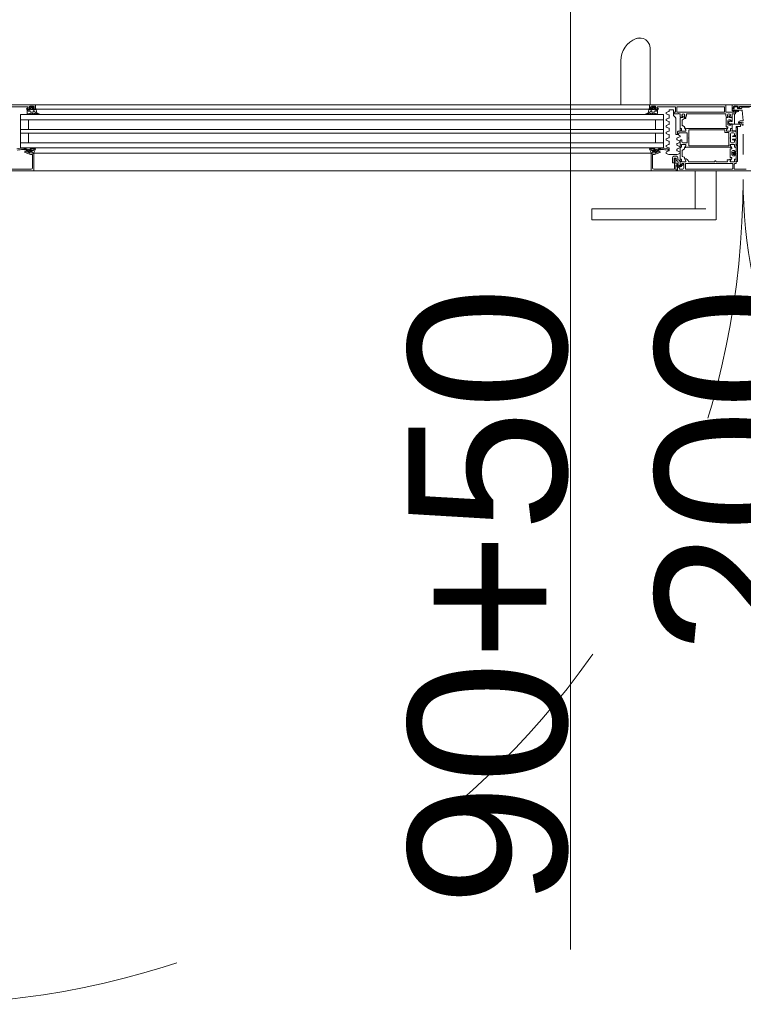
# Model space of a CAD drawing. Header units: centimetres. Extents: x -1737 to 22393, y -8842 to 3838.
# Tile 61 of 174: x 351 to 434, y 1019 to 1131. Entities that reach past the tile are written whole.
import ezdxf

# ---------------------------------------------------------------- set-up
doc = ezdxf.new("R2010")
doc.units = ezdxf.units.CM
doc.linetypes.add('Dash', pattern=[60, 30, -30])
for name, color, linetype, lineweight in [('A-DETL-GENF', 92, 'Continuous', 9), ('A-DOOR', 31, 'Continuous', 13), ('A-DOOR-HDLN', 31, 'Continuous', 13), ('A-DOOR-IDEN', 31, 'Continuous', 13)]:
    doc.layers.add(name, color=color, linetype=linetype, lineweight=lineweight)
doc.styles.add('Arial_9', font='arial.ttf', dxfattribs={"height": 18})

# ---------------------------------------------------------------- blocks, each defined once
blk = doc.blocks.new('Schueco_FWS_ADS-75-SimplySmart_inw_Family-02 - FWS SI insert unit 90-2429721-3_piętro I __3_90 m_ - stan projektowany')
at = {"layer": 'A-DETL-GENF'}
for p, q in [((76.6, 0.9), (-76.6, 0.9)), ((-56.5, 0.4), (5.65, 0.4)), ((-56.5, -0.2), (5.65, -0.2)), ((-56.5, -0.8), (5.65, -0.8)), ((-56.5, -1.9), (5.65, -1.9)), ((-56.5, -2.3), (5.65, -2.3)), ((-56.5, -3.4), (5.65, -3.4)), ((-56.5, -4), (5.65, -4)), ((5.65, -4.6), (-61.08, -4.6)), ((-77.5, -6.6), (77.5, -6.6))]:
    blk.add_line(p, q, dxfattribs=at)
at = {"layer": 'A-DOOR'}
for p, q in [((9.07, 0.9), (9.07, 7.37)), ((5.73, 5.92), (5.73, 0.9)), ((-60.95, 0.9), (-69.55, 0.9)), ((-63.81, 0.7), (-61.81, 0.7)), ((-61.91, 0.47), (-61.91, 0.45)), ((-61.81, 0.52), (-61.86, 0.52)), ((-61.86, 0.4), (-61.58, 0.4)), ((-61.59, 0.37), (-61.8, 0.37)), ((-61.76, 0.65), (-61.76, 0.57)), ((-61.73, 0.37), (-61.73, 0.25)), ((-61.68, 0.2), (-61.57, 0.2)), ((-61.45, 0.69), (-61.55, 0.58)), ((-61.53, 0.75), (-61.13, 0.75)), ((-61.53, 0.53), (-61.52, 0.53)), ((-61.52, 0.18), (-61.48, 0.11)), ((-61.49, 0.5), (-61.49, 0.37)), ((-61.44, 0.08), (-61.22, 0.08)), ((-61.25, 0.7), (-61.41, 0.7)), ((-61.41, 0.42), (-61.41, 0.53)), ((-61.36, 0.58), (-61.3, 0.58)), ((-61.3, 0.37), (-61.36, 0.37)), ((-61.25, 0.53), (-61.25, 0.42)), ((-61.11, 0.58), (-61.21, 0.69)), ((-61.17, 0.37), (-61.17, 0.5)), ((-61.17, 0.11), (-61.13, 0.18)), ((-61.14, 0.53), (-61.13, 0.53)), ((-61.09, 0.2), (-61.02, 0.2)), ((-61.08, 0.4), (-60.95, 0.4)), ((-60.95, 0.9), (-55.75, 0.9)), ((-60.9, 0.45), (-60.9, 0.85)), ((-60.8, 0.1), (-60.83, 0.41)), ((-60.83, 0.4), (-55.75, 0.4)), ((9.05, 0.9), (3.85, 0.9)), ((8.93, 0.4), (3.85, 0.4)), ((8.9, 0.1), (8.93, 0.41)), ((9, 0.45), (9, 0.85)), ((9.05, 0.9), (17.65, 0.9)), ((9.18, 0.4), (9.05, 0.4)), ((9.19, 0.2), (9.12, 0.2)), ((9.21, 0.58), (9.31, 0.69)), ((9.63, 0.75), (9.23, 0.75)), ((9.24, 0.53), (9.23, 0.53)), ((9.27, 0.11), (9.23, 0.18)), ((9.27, 0.37), (9.27, 0.5)), ((9.54, 0.08), (9.32, 0.08)), ((9.35, 0.7), (9.51, 0.7)), ((9.35, 0.53), (9.35, 0.42)), ((9.46, 0.58), (9.4, 0.58)), ((9.4, 0.37), (9.46, 0.37)), ((9.51, 0.42), (9.51, 0.53)), ((9.55, 0.69), (9.65, 0.58)), ((9.62, 0.18), (9.58, 0.11)), ((9.59, 0.5), (9.59, 0.37)), ((9.63, 0.53), (9.62, 0.53)), ((9.78, 0.2), (9.67, 0.2)), ((9.96, 0.4), (9.68, 0.4)), ((9.69, 0.37), (9.9, 0.37)), ((9.83, 0.37), (9.83, 0.25)), ((9.86, 0.65), (9.86, 0.57)), ((11.91, 0.7), (9.91, 0.7)), ((9.91, 0.52), (9.96, 0.52)), ((10.01, 0.47), (10.01, 0.45)), ((10.91, 0.04), (11.2, 0.16)), ((11.23, 0.2), (11.23, 0.3)), ((11.28, 0.35), (11.68, 0.35)), ((11.73, 0.3), (11.73, -0.26)), ((11.81, -0.05), (11.81, 0.02)), ((11.86, 0.07), (11.91, 0.07)), ((11.96, 0.12), (11.96, 0.65)), ((12.13, 0.65), (12.13, 0.12)), ((17.48, 0.7), (12.18, 0.7)), ((12.18, 0.07), (17.48, 0.07)), ((17.53, 0.12), (17.53, 0.65)), ((17.7, 0.85), (17.7, 0.12)), ((17.75, 0.07), (18.75, 0.07)), ((18.4, 0.85), (18.4, 0.55)), ((18.4, 0.27), (18.4, 0.45)), ((30.25, 0.9), (18.45, 0.9)), ((18.45, 0.5), (18.58, 0.5)), ((18.63, 0.62), (18.58, 0.62)), ((18.63, 0.75), (19.03, 0.75)), ((19.5, 0.32), (18.66, 0.32)), ((18.8, 0.02), (18.8, -0.05)), ((19.08, 0.62), (19.03, 0.62)), ((19.08, 0.5), (19.29, 0.5)), ((19.31, 0.73), (20.6, 0.73)), ((19.5, 0.55), (19.5, 0.59)), ((19.55, 0.64), (20.4, 0.64)), ((19.67, -0.87), (19.55, 0.28)), ((-55.75, -0.8), (-62.6, -0.8)), ((-61.69, -0.15), (-61.67, -0.09)), ((-61.59, -0.09), (-61.57, -0.15)), ((-61.49, -0.15), (-61.47, -0.09)), ((-61.39, -0.09), (-61.37, -0.15)), ((-61.29, -0.15), (-61.27, -0.09)), ((-61.19, -0.09), (-61.17, -0.15)), ((-61.09, -0.14), (-61.09, -0.1)), ((-60.79, -0.18), (-60.52, -0.18)), ((-60.52, -0.1), (-60.64, -0.08)), ((-60.53, -0.16), (-60.5, -0.17)), ((3.85, -0.8), (10.6, -0.8)), ((8.63, -0.16), (8.6, -0.17)), ((8.62, -0.1), (8.74, -0.08)), ((8.89, -0.18), (8.62, -0.18)), ((9.19, -0.14), (9.19, -0.1)), ((9.29, -0.09), (9.27, -0.15)), ((9.39, -0.15), (9.37, -0.09)), ((9.49, -0.09), (9.47, -0.15)), ((9.59, -0.15), (9.57, -0.09)), ((9.69, -0.09), (9.67, -0.15)), ((9.79, -0.15), (9.77, -0.09)), ((10.88, 0), (10.88, -0.08)), ((10.88, -0.75), (10.88, -0.83)), ((11.2, -0.24), (10.91, -0.12)), ((10.91, -0.71), (11.2, -0.59)), ((11.2, -0.99), (10.91, -0.87)), ((11.23, -0.55), (11.23, -0.28)), ((11.23, -1.3), (11.23, -1.03)), ((11.76, -0.33), (11.95, -0.52)), ((12.26, -0.1), (11.86, -0.1)), ((11.98, -0.59), (11.98, -2.4)), ((12.45, -0.1), (12.36, -0.1)), ((12.5, -0.45), (12.5, -0.15)), ((12.5, -1.73), (12.5, -0.61)), ((12.74, -0.5), (12.55, -0.5)), ((12.55, -0.56), (12.76, -0.54)), ((12.7, -0.37), (12.74, -0.37)), ((12.76, -0.36), (12.72, -0.36)), ((12.72, -0.87), (12.72, -1.38)), ((12.77, -0.4), (12.76, -0.48)), ((12.78, -0.52), (12.78, -0.38)), ((12.94, -0.38), (12.94, -0.51)), ((12.96, -0.48), (12.95, -0.4)), ((13, -0.36), (12.96, -0.36)), ((12.96, -0.53), (13.11, -0.53)), ((12.98, -0.37), (13.02, -0.37)), ((13.02, -0.5), (12.98, -0.5)), ((13.13, -0.55), (13.13, -0.64)), ((13.22, -0.15), (13.22, -0.3)), ((17.63, -0.1), (13.27, -0.1)), ((17.68, -0.3), (17.68, -0.15)), ((17.72, -0.55), (17.72, -1.59)), ((17.94, -0.53), (17.74, -0.53)), ((17.88, -0.37), (17.92, -0.37)), ((17.92, -0.5), (17.88, -0.5)), ((17.9, -0.36), (17.94, -0.36)), ((17.92, -1.31), (17.92, -0.91)), ((17.95, -0.4), (17.94, -0.48)), ((17.96, -0.38), (17.96, -0.51)), ((18.02, -0.81), (18.2, -0.81)), ((18.12, -0.52), (18.12, -0.38)), ((18.14, -0.48), (18.13, -0.4)), ((18.14, -0.36), (18.18, -0.36)), ((18.38, -0.56), (18.14, -0.54)), ((18.16, -0.37), (18.2, -0.37)), ((18.35, -0.5), (18.16, -0.5)), ((18.25, -0.86), (18.25, -0.93)), ((18.28, -0.95), (18.33, -0.94)), ((18.4, -0.15), (18.4, -0.45)), ((18.4, -0.85), (18.4, -0.58)), ((18.75, -0.1), (18.45, -0.1)), ((19.32, -0.92), (19.62, -0.92)), ((10.88, -1.5), (10.88, -1.58)), ((10.91, -1.46), (11.2, -1.34)), ((11.2, -1.74), (10.91, -1.62)), ((10.91, -2.21), (11.2, -2.09)), ((11.23, -2.05), (11.23, -1.78)), ((12.2, -2.37), (12.2, -2.15)), ((12.25, -2.1), (12.5, -2.1)), ((12.5, -2), (12.5, -1.81)), ((12.52, -2.07), (12.52, -2.03)), ((12.53, -1.78), (12.63, -1.78)), ((12.63, -1.78), (12.55, -1.78)), ((12.66, -2.05), (12.66, -1.81)), ((12.66, -1.81), (12.66, -2.08)), ((12.68, -2.1), (13.1, -2.1)), ((13.04, -2.1), (12.71, -2.1)), ((12.77, -1.46), (12.94, -1.56)), ((12.99, -1.65), (12.99, -1.69)), ((13, -1.72), (13.13, -1.95)), ((13.22, -1.78), (17.68, -1.78)), ((13.47, -2), (13.47, -2.8)), ((17.53, -1.95), (13.52, -1.95)), ((17.58, -2.2), (17.58, -2)), ((17.74, -1.61), (17.89, -1.61)), ((17.9, -1.72), (17.77, -1.95)), ((17.8, -2.1), (18.22, -2.1)), ((17.86, -2.1), (18.19, -2.1)), ((17.91, -1.63), (17.91, -1.69)), ((18.2, -1.41), (18.02, -1.41)), ((18.24, -2.05), (18.24, -1.81)), ((18.24, -2.08), (18.24, -1.81)), ((18.25, -1.28), (18.25, -1.36)), ((18.27, -1.78), (18.35, -1.78)), ((18.27, -1.78), (18.37, -1.78)), ((18.33, -1.27), (18.28, -1.26)), ((18.38, -2.03), (18.38, -2.07)), ((18.4, -1.73), (18.4, -1.36)), ((18.4, -1.81), (18.4, -2)), ((18.4, -2.1), (18.8, -2.1)), ((18.85, -2.15), (18.85, -2.54)), ((19, -3.59), (19, -1.7)), ((19.21, -1.12), (19.22, -1.14)), ((19.54, -1.4), (19.22, -1.25)), ((19.26, -1.15), (19.37, -1.15)), ((19.4, -1.16), (19.65, -1.33)), ((19.65, -1.38), (19.61, -1.4)), ((10.88, -2.25), (10.88, -2.33)), ((10.88, -3), (10.88, -3.08)), ((11.2, -2.49), (10.91, -2.37)), ((10.91, -2.96), (11.2, -2.84)), ((11.2, -3.24), (10.91, -3.12)), ((11.23, -2.8), (11.23, -2.53)), ((11.23, -3.55), (11.23, -3.28)), ((12.03, -2.45), (12.12, -2.45)), ((12.13, -2.9), (12.13, -3.04)), ((12.14, -2.45), (12.45, -2.58)), ((12.45, -2.74), (12.16, -2.86)), ((12.16, -3.09), (12.45, -3.21)), ((12.45, -3.36), (12.16, -3.48)), ((13.25, -2.28), (12.4, -2.28)), ((12.48, -2.63), (12.48, -2.69)), ((12.48, -3.26), (12.48, -3.32)), ((12.5, -3.6), (12.5, -3.13)), ((13.3, -3.37), (13.3, -2.33)), ((13.47, -2.9), (13.47, -3.7)), ((18, -2.25), (17.63, -2.25)), ((18.05, -3.7), (18.05, -2.3)), ((18.22, -2.38), (18.22, -2.8)), ((18.22, -2.9), (18.22, -3.32)), ((18.57, -2.28), (18.32, -2.28)), ((18.46, -2.67), (18.46, -2.67)), ((18.46, -3.03), (18.46, -3.03)), ((18.62, -2.57), (18.48, -2.64)), ((18.48, -3.06), (18.62, -3.13)), ((18.49, -2.7), (18.83, -2.7)), ((18.83, -3), (18.49, -3)), ((18.81, -2.6), (18.66, -2.6)), ((18.66, -3.1), (18.81, -3.1)), ((18.85, -3.16), (18.85, -3.6)), ((18.86, -2.73), (18.86, -2.97)), ((19.65, -2.43), (19.65, -4.73)), ((-55.75, -3.4), (-62.6, -3.4)), ((-61.74, -4.31), (-62.17, -4.06)), ((-62.14, -4.15), (-61.9, -4.3)), ((-61.72, -4.16), (-62.13, -4.02)), ((-62.1, -4.45), (-62.1, -4.48)), ((-61.57, -4.57), (-62.03, -4.4)), ((-61.59, -4.33), (-61.69, -4.33)), ((-61.55, -4.15), (-61.59, -4.21)), ((-61.54, -4.51), (-61.53, -4.41)), ((-61.34, -4.03), (-61.51, -4.12)), ((-61.5, -4.39), (-61.29, -4.39)), ((-61.5, -4.45), (-61.5, -4.53)), ((-61.35, -4.4), (-61.45, -4.4)), ((-61.32, -4.13), (-61.43, -4.19)), ((-61.3, -4.55), (-61.3, -4.45)), ((-61.02, -4.02), (-61.29, -4.02)), ((-61.26, -4.42), (-61.27, -4.51)), ((-61.01, -4.11), (-61.23, -4.11)), ((-61.15, -3.4), (-55.75, -3.4)), ((-61.04, -4.16), (-60.97, -4.03)), ((3.85, -3.4), (10.6, -3.4)), ((9.14, -4.16), (9.07, -4.03)), ((9.11, -4.11), (9.33, -4.11)), ((9.12, -4.02), (9.39, -4.02)), ((9.36, -4.42), (9.37, -4.51)), ((9.6, -4.39), (9.39, -4.39)), ((9.4, -4.55), (9.4, -4.45)), ((9.42, -4.13), (9.53, -4.19)), ((9.44, -4.03), (9.61, -4.12)), ((9.45, -4.4), (9.55, -4.4)), ((9.6, -4.45), (9.6, -4.53)), ((9.64, -4.51), (9.63, -4.41)), ((9.65, -4.15), (9.69, -4.21)), ((9.67, -4.57), (10.13, -4.4)), ((9.69, -4.33), (9.79, -4.33)), ((9.82, -4.16), (10.23, -4.02)), ((9.84, -4.31), (10.27, -4.06)), ((10.24, -4.15), (10, -4.3)), ((10.2, -4.45), (10.2, -4.48)), ((10.88, -3.75), (10.88, -3.83)), ((10.91, -3.71), (11.2, -3.59)), ((11.2, -3.99), (10.91, -3.87)), ((10.91, -4.46), (11.2, -4.34)), ((11.23, -4.3), (11.23, -4.03)), ((12.13, -3.53), (12.13, -3.67)), ((12.13, -4.16), (12.13, -4.3)), ((12.16, -3.72), (12.45, -3.84)), ((12.45, -3.99), (12.16, -4.11)), ((12.16, -4.34), (12.45, -4.46)), ((12.48, -3.88), (12.48, -3.94)), ((12.5, -3.89), (12.5, -3.7)), ((12.5, -5.23), (12.5, -3.97)), ((12.52, -3.67), (12.52, -3.63)), ((12.63, -3.92), (12.53, -3.92)), ((12.55, -3.92), (12.63, -3.92)), ((12.66, -3.62), (12.66, -3.89)), ((12.66, -3.89), (12.66, -3.65)), ((13.1, -3.6), (12.68, -3.6)), ((12.71, -3.6), (13.04, -3.6)), ((12.72, -4.32), (12.72, -4.88)), ((12.94, -4.14), (12.77, -4.24)), ((12.78, -3.42), (13.25, -3.42)), ((12.99, -4.01), (12.99, -4.05)), ((13.13, -3.75), (13, -3.98)), ((18.13, -3.92), (13.22, -3.92)), ((13.52, -3.75), (18, -3.75)), ((18.17, -4.12), (18.17, -5.08)), ((18.34, -4.1), (18.19, -4.1)), ((18.22, -3.75), (18.35, -3.98)), ((18.67, -3.6), (18.25, -3.6)), ((18.64, -3.6), (18.31, -3.6)), ((18.32, -3.42), (18.57, -3.42)), ((18.36, -4.01), (18.36, -4.08)), ((18.37, -4.8), (18.37, -4.4)), ((18.47, -4.3), (18.65, -4.3)), ((18.67, -4.43), (18.51, -4.47)), ((18.69, -3.89), (18.69, -3.62)), ((18.69, -3.89), (18.69, -3.65)), ((18.7, -4.35), (18.7, -4.43)), ((18.8, -3.92), (18.72, -3.92)), ((18.82, -3.92), (18.72, -3.92)), ((18.73, -4.45), (18.78, -4.44)), ((18.83, -3.63), (18.83, -3.67)), ((18.85, -3.7), (18.85, -3.89)), ((18.85, -4.34), (18.85, -3.97)), ((19, -5.5), (19, -3.7)), ((-62.07, -4.53), (-61.47, -4.75)), ((-61.6, -4.54), (-61.57, -4.54)), ((-61.45, -4.75), (-61.3, -4.75)), ((-61.25, -4.54), (-61.11, -4.57)), ((-61.15, -4.6), (-61.25, -4.6)), ((-61.25, -4.8), (-61.25, -6.28)), ((9.25, -4.6), (3.85, -4.6)), ((9.35, -4.54), (9.21, -4.57)), ((9.25, -4.6), (9.35, -4.6)), ((9.35, -4.8), (9.35, -6.28)), ((9.55, -4.75), (9.4, -4.75)), ((10.17, -4.53), (9.57, -4.75)), ((9.7, -4.54), (9.67, -4.54)), ((10.88, -4.5), (10.88, -4.58)), ((11.22, -4.75), (10.91, -4.62)), ((12.12, -4.75), (11.24, -4.75)), ((11.63, -5.68), (11.63, -5.1)), ((11.78, -4.95), (12.08, -4.95)), ((11.83, -5.28), (11.83, -5.25)), ((11.98, -5.15), (11.87, -5.15)), ((11.88, -5.2), (11.92, -5.2)), ((11.96, -5.23), (11.99, -5.29)), ((12, -5.31), (12, -5.76)), ((12.03, -5.32), (12.03, -5.2)), ((12.21, -5.52), (12.09, -5.44)), ((12.45, -4.62), (12.14, -4.75)), ((12.23, -5.1), (12.23, -5.25)), ((12.28, -5.35), (12.37, -5.41)), ((12.48, -4.51), (12.48, -4.57)), ((12.5, -5.5), (12.5, -5.31)), ((12.5, -5.85), (12.5, -5.6)), ((12.52, -5.57), (12.52, -5.53)), ((12.53, -5.28), (12.63, -5.28)), ((12.63, -5.28), (12.55, -5.28)), ((12.66, -5.55), (12.66, -5.31)), ((12.66, -5.31), (12.66, -5.58)), ((12.68, -5.6), (13.1, -5.6)), ((13.04, -5.6), (12.71, -5.6)), ((12.77, -4.96), (12.94, -5.06)), ((12.99, -5.15), (12.99, -5.19)), ((13, -5.22), (13.13, -5.45)), ((13.5, -5.6), (16.43, -5.6)), ((16.44, -5.45), (16.48, -5.45)), ((16.6, -5.57), (16.6, -5.58)), ((16.62, -5.6), (17.86, -5.6)), ((17.89, -5.56), (17.86, -5.38)), ((17.89, -5.34), (18.05, -5.34)), ((18.19, -5.1), (18.34, -5.1)), ((18.35, -5.22), (18.22, -5.45)), ((18.25, -5.6), (18.67, -5.6)), ((18.31, -5.6), (18.64, -5.6)), ((18.36, -5.12), (18.36, -5.19)), ((18.65, -4.9), (18.47, -4.9)), ((18.48, -4.5), (18.48, -4.52)), ((18.48, -4.69), (18.48, -4.7)), ((18.51, -4.55), (18.83, -4.55)), ((18.83, -4.66), (18.51, -4.66)), ((18.51, -4.73), (18.67, -4.77)), ((18.69, -5.55), (18.69, -5.31)), ((18.69, -5.58), (18.69, -5.31)), ((18.7, -4.78), (18.7, -4.85)), ((18.72, -5.28), (18.8, -5.28)), ((18.72, -5.28), (18.82, -5.28)), ((18.78, -4.76), (18.73, -4.75)), ((18.83, -5.53), (18.83, -5.57)), ((18.85, -5.23), (18.85, -4.86)), ((18.85, -5.31), (18.85, -5.5)), ((18.85, -5.6), (18.85, -5.74)), ((18.86, -4.58), (18.86, -4.63)), ((-61.4, -6.43), (-63.71, -6.43)), ((-61.25, -6.6), (-55.75, -6.6)), ((9.35, -6.6), (3.85, -6.6)), ((9.5, -6.43), (11.81, -6.43)), ((11.74, -5.7), (11.65, -5.7)), ((12, -6), (12, -6.43)), ((12.05, -5.81), (12.14, -5.81)), ((12.27, -5.71), (12.27, -5.65)), ((12.27, -6), (12.27, -5.81)), ((12.71, -6), (12.41, -6)), ((12.41, -6.08), (12.63, -6.08)), ((12.64, -6.11), (12.43, -6.18)), ((12.47, -6.42), (12.81, -6.42)), ((12.49, -5.66), (12.49, -5.89)), ((12.51, -5.91), (12.64, -5.91)), ((12.66, -5.89), (12.66, -5.88)), ((12.68, -5.86), (12.85, -5.87)), ((12.86, -5.91), (12.73, -5.99)), ((12.86, -5.76), (12.75, -5.76)), ((12.91, -6.32), (12.91, -5.81)), ((13.08, -5.82), (13.08, -6.35)), ((18.43, -5.77), (13.13, -5.77)), ((13.13, -6.4), (18.43, -6.4)), ((14.2, -6.6), (14.2, -10.95)), ((16.6, -10.95), (16.6, -6.6)), ((18.48, -6.35), (18.48, -5.82)), ((18.65, -5.84), (18.65, -6.38)), ((18.8, -5.79), (18.7, -5.79)), ((18.7, -6.43), (19.99, -6.43)), ((2.44, -10.95), (2.44, -12.2)), ((3.23, -10.95), (15.4, -10.95)), ((16.6, -12.2), (16.6, -10.95)), ((15.4, -12.2), (3.23, -12.2)), ((16.56, -12.2), (15.4, -12.2))]:
    blk.add_line(p, q, dxfattribs=at)
at = {"layer": 'A-DOOR', "flags": 128}
for points in [[(-61.83, 0.34), (-61.83, -0.06), (-61.76, -0.16)], [(-61.53, 0.45), (-61.53, 0.5), (-61.63, 0.5), (-61.63, 0.65)], [(-61.03, 0.65), (-61.03, 0.5), (-61.13, 0.5), (-61.13, 0.45)], [(-60.87, 0.45), (-60.87, 0.37), (-61.07, 0.37)], [(8.97, 0.45), (8.97, 0.37), (9.17, 0.37)], [(9.13, 0.65), (9.13, 0.5), (9.23, 0.5), (9.23, 0.45)], [(9.63, 0.45), (9.63, 0.5), (9.73, 0.5), (9.73, 0.65)], [(9.93, 0.34), (9.93, -0.06), (9.86, -0.16)], [(18.45, 0.5), (18.65, 0.5), (18.65, 0.6)], [(18.63, 0.55), (18.63, 0.6), (18.53, 0.6), (18.53, 0.65)], [(19.01, 0.6), (19.01, 0.5), (19.45, 0.5)], [(19.13, 0.65), (19.13, 0.6), (19.03, 0.6), (19.03, 0.55)], [(19.34, 0.55), (19.34, 0.58), (19.26, 0.58), (19.26, 0.68)], [(-55.75, -4), (-62.6, -4), (-62.6, -0.2), (-55.75, -0.2)], [(-61.7, -0.8), (-61.7, -1.9), (-62.6, -1.9), (-55.75, -1.9)], [(3.85, -4), (10.6, -4), (10.6, -0.2), (3.85, -0.2)], [(9.7, -0.8), (9.7, -1.9), (10.6, -1.9), (3.85, -1.9)], [(13.11, -0.66), (13, -0.66), (12.77, -0.78)], [(13.15, -2.05), (13.15, -1.98), (13.01, -1.74)], [(17.89, -1.74), (17.75, -1.98), (17.75, -2.05)], [(18.95, -1.65), (18.86, -1.65), (18.86, -2.55)], [(-61.7, -3.4), (-61.7, -2.3), (-62.6, -2.3), (-55.75, -2.3)], [(9.7, -3.4), (9.7, -2.3), (10.6, -2.3), (3.85, -2.3)], [(12.35, -2.33), (12.35, -2.42), (12.25, -2.42)], [(12.55, -3.08), (12.68, -3.08), (12.68, -3.32)], [(18.8, -2.59), (18.67, -2.59), (18.67, -2.38)], [(18.67, -3.32), (18.67, -3.11), (18.8, -3.11)], [(18.86, -3.15), (18.86, -3.64), (18.95, -3.64)], [(-61.49, -4.24), (-61.53, -4.3), (-61.19, -4.3)], [(9.59, -4.24), (9.63, -4.3), (9.29, -4.3)], [(13.01, -3.96), (13.15, -3.72), (13.15, -3.65)], [(18.2, -3.65), (18.2, -3.72), (18.34, -3.96)], [(18.83, -4.46), (18.7, -4.46), (18.7, -4.44), (18.7, -4.46)], [(18.95, -3.65), (18.86, -3.65), (18.86, -4.43)], [(-63.95, -6.48), (-64.05, -6.48), (-64.05, -6.6), (-61.1, -6.6), (-61.1, -4.65)], [(12.05, -6.48), (12.15, -6.48), (12.15, -6.6), (9.2, -6.6), (9.2, -4.65)], [(11.82, -5.2), (11.82, -5.45), (11.79, -5.66)], [(11.86, -6.38), (11.86, -5.3), (11.85, -5.3)], [(13.15, -5.55), (13.15, -5.48), (13.01, -5.24)], [(16.45, -5.58), (16.45, -5.52), (16.43, -5.49), (16.42, -5.47)], [(18.34, -5.24), (18.2, -5.48), (18.2, -5.55)], [(18.7, -4.74), (18.7, -4.76), (18.7, -4.75), (18.83, -4.74)], [(18.86, -4.77), (18.86, -5.55), (18.95, -5.55)], [(12.16, -5.82), (12.2, -5.9), (12.2, -5.95), (12.05, -5.95)], [(12.21, -6.21), (12.13, -6.02), (12.25, -6.02)], [(20.85, -6.6), (12.2, -6.6), (12.2, -6.26), (12.31, -6.15), (12.37, -6.15), (12.37, -6.32)], [(12.36, -6.15), (12.3, -6.15), (12.25, -6.21)], [(12.65, -5.86), (12.65, -5.9), (12.55, -5.9)], [(2.46, -10.95), (2.44, -10.95), (2.46, -10.95), (2.5, -10.95), (2.58, -10.95), (2.67, -10.95), (2.79, -10.95), (2.93, -10.95), (3.08, -10.95), (3.23, -10.95)], [(3.23, -12.2), (3.08, -12.2), (2.93, -12.2), (2.79, -12.2), (2.67, -12.2), (2.58, -12.2), (2.5, -12.2), (2.46, -12.2), (2.44, -12.2), (2.46, -12.2)]]:
    blk.add_lwpolyline(points, dxfattribs=at)
for points in [[(18.03, -1.03), (18.19, -0.9)], [(18.23, -0.92), (18.25, -0.98), (18.41, -0.98), (18.41, -0.17), (18.41, -0.98), (18.25, -0.98)], [(18.46, -0.12), (18.62, -0.12)], [(18.67, -0.17), (18.67, -1.27)], [(18.19, -1.31), (18.03, -1.18)], [(18.68, -1.3), (18.41, -1.3), (18.41, -1.24), (18.25, -1.24), (18.23, -1.29), (18.25, -1.24), (18.41, -1.24), (18.41, -1.3)], [(19.3, -1.3), (18.41, -1.3), (18.41, -2), (18.41, -1.3)], [(18.46, -2.05), (18.8, -2.05)], [(18.85, -2), (18.85, -1.61)], [(18.9, -1.56), (19.3, -1.56)], [(19.35, -1.51), (19.35, -1.35)]]:
    blk.add_lwpolyline(points, close=True, dxfattribs=at)
at = {"layer": 'A-DOOR'}
for centre, radius, start, end in [((8.45, 5.92), 2.72, 110.5428, 180), ((7.91, 7.37), 1.16, 360, 110.5428), ((7.91, 7.37), 1.16, 82.9071, 110.5428), ((7.91, 7.37), 1.16, 13.8178, 41.4535), ((-61.86, 0.47), 0.05, 90, 180), ((-61.86, 0.45), 0.05, 180, 270), ((-61.8, 0.34), 0.03, 90, 180), ((-61.81, 0.65), 0.05, 360, 90), ((-61.81, 0.57), 0.05, 270, 360), ((-61.68, 0.25), 0.05, 180, 270), ((-61.53, 0.65), 0.1, 90, 180), ((-61.54, 0.37), 0.05, 180.0006, 0.0006), ((-61.58, 0.45), 0.05, 270, 360), ((-61.57, 0.15), 0.05, 30, 90), ((-61.53, 0.56), 0.03, 134.9981, 270.0001), ((-61.52, 0.5), 0.03, 0, 90), ((-61.44, 0.13), 0.05, 210, 270), ((-61.41, 0.65), 0.05, 90, 135.0277), ((-61.36, 0.53), 0.05, 89.9979, 180.0021), ((-61.36, 0.42), 0.05, 179.9989, 270.0011), ((-61.3, 0.53), 0.05, 359.9979, 90.0021), ((-61.3, 0.42), 0.05, 269.9989, 0.0011), ((-61.25, 0.65), 0.05, 44.9798, 90), ((-61.22, 0.13), 0.05, 270, 330), ((-61.14, 0.5), 0.03, 90, 180), ((-61.12, 0.37), 0.05, 180, 360), ((-61.13, 0.65), 0.1, 360, 90), ((-61.13, 0.56), 0.03, 270.0055, 44.9966), ((-61.08, 0.45), 0.05, 180, 270), ((-61.09, 0.15), 0.05, 90, 150), ((-61.02, 0.15), 0.05, 12.1266, 90), ((-60.6, 0.24), 0.381, 192.6599, 268.1005), ((-60.95, 0.85), 0.05, 360, 90), ((-60.95, 0.45), 0.05, 270, 360), ((-60.87, 0.41), 0.04, 0.0006, 89.9999), ((-60.6, 0.12), 0.2, 185.0082, 258.9975), ((8.7, 0.24), 0.381, 271.8995, 347.3401), ((8.7, 0.12), 0.2, 281.0025, 354.9918), ((8.97, 0.41), 0.04, 90.0001, 179.9994), ((9.05, 0.85), 0.05, 90, 180), ((9.05, 0.45), 0.05, 180, 270), ((9.12, 0.15), 0.05, 90, 167.8734), ((9.23, 0.65), 0.1, 90, 180), ((9.22, 0.37), 0.05, 180, 360), ((9.18, 0.45), 0.05, 270, 360), ((9.19, 0.15), 0.05, 30, 90), ((9.23, 0.56), 0.03, 135.0034, 269.9945), ((9.24, 0.5), 0.03, 360, 90), ((9.32, 0.13), 0.05, 210, 270), ((9.35, 0.65), 0.05, 90, 135.0202), ((9.4, 0.53), 0.05, 89.9979, 180.0021), ((9.4, 0.42), 0.05, 179.9989, 270.0011), ((9.46, 0.53), 0.05, 359.9979, 90.0021), ((9.46, 0.42), 0.05, 269.9989, 0.0011), ((9.51, 0.65), 0.05, 44.9723, 90), ((9.54, 0.13), 0.05, 270, 330), ((9.62, 0.5), 0.03, 90, 180), ((9.64, 0.37), 0.05, 179.9994, 359.9994), ((9.67, 0.15), 0.05, 90, 150), ((9.63, 0.65), 0.1, 360, 90), ((9.63, 0.56), 0.03, 269.9999, 45.0019), ((9.68, 0.45), 0.05, 180, 270), ((9.78, 0.25), 0.05, 270, 360), ((9.91, 0.65), 0.05, 90, 180), ((9.91, 0.57), 0.05, 180, 270), ((9.9, 0.34), 0.03, 0, 90), ((9.96, 0.47), 0.05, 360, 90), ((9.96, 0.45), 0.05, 270, 360), ((10.93, -0.01), 0.05, 112.5, 172.8548), ((11.18, 0.2), 0.05, 292.5, 360), ((11.28, 0.3), 0.05, 90, 180), ((11.68, 0.3), 0.05, 0, 90), ((11.86, 0.02), 0.05, 90, 180), ((11.91, 0.65), 0.05, 360, 90), ((11.91, 0.12), 0.05, 270, 360), ((12.18, 0.65), 0.05, 90, 180), ((12.18, 0.12), 0.05, 180, 270), ((17.48, 0.65), 0.05, 360, 90), ((17.48, 0.12), 0.05, 270, 360), ((17.65, 0.85), 0.05, 360, 90), ((17.75, 0.12), 0.05, 180, 270), ((18.45, 0.85), 0.05, 90, 180), ((18.45, 0.55), 0.05, 180, 270), ((18.45, 0.45), 0.05, 90, 180), ((18.81, 0.6), 0.53, 218.5054, 303.56), ((18.55, 0.31), 0.05, 44.427, 161.9642), ((18.53, 0.32), 0.0341, 161.9642, 225.0141), ((18.81, 0.6), 0.43, 225.0141, 303.56), ((18.63, 0.65), 0.1, 90, 180), ((18.58, 0.64), 0.02, 108.1806, 270), ((18.83, -0.12), 0.821, 71.8194, 108.1806), ((18.58, 0.55), 0.05, 270, 360), ((18.66, 0.42), 0.1, 224.427, 270), ((18.63, 0.6), 0.02, 360, 90), ((18.75, 0.02), 0.05, 0, 90), ((19.03, 0.6), 0.02, 90, 180), ((19.03, 0.65), 0.1, 360, 90), ((19.08, 0.55), 0.05, 180, 270), ((19.08, 0.2), 0.05, 303.56, 123.56), ((19.08, 0.64), 0.02, 270, 71.8194), ((19.31, 0.68), 0.05, 90, 180), ((19.29, 0.55), 0.05, 270, 360), ((19.45, 0.55), 0.05, 270, 0), ((19.55, 0.59), 0.05, 90, 180), ((19.5, 0.27), 0.05, 6, 90), ((-61.73, -0.14), 0.04, 209.9997, 345.0005), ((-61.63, -0.1), 0.04, 15.0002, 164.9998), ((-61.53, -0.14), 0.04, 194.9996, 345.0004), ((-61.43, -0.1), 0.04, 15.0002, 164.9998), ((-61.33, -0.14), 0.04, 194.9996, 345.0004), ((-61.23, -0.1), 0.04, 15.0002, 164.9998), ((-61.13, -0.14), 0.04, 194.9997, 0.0002), ((-61.05, -0.1), 0.04, 40.3208, 180), ((-60.79, 0.12), 0.3, 220.3198, 270.0013), ((-60.65, -0.48), 0.343, 68.9463, 84.3989), ((-60.52, -0.14), 0.04, 269.9191, 78.9894), ((8.62, -0.14), 0.04, 101.0106, 270.0809), ((8.75, -0.48), 0.343, 95.6011, 111.0537), ((8.89, 0.12), 0.3, 269.9987, 319.6802), ((9.15, -0.1), 0.04, 360, 139.6792), ((9.23, -0.14), 0.04, 179.9998, 345.0003), ((9.33, -0.1), 0.04, 15.0002, 164.9998), ((9.43, -0.14), 0.04, 194.9996, 345.0004), ((9.53, -0.1), 0.04, 15.0002, 164.9998), ((9.63, -0.14), 0.04, 194.9996, 345.0004), ((9.73, -0.1), 0.04, 15.0002, 164.9998), ((9.83, -0.14), 0.04, 194.9995, 330.0003), ((10.93, -0.07), 0.05, 187.1452, 247.5), ((10.93, -0.76), 0.05, 112.5, 172.8548), ((10.93, -0.82), 0.05, 187.1452, 247.5), ((11.18, -0.28), 0.05, 0, 67.5), ((11.18, -0.55), 0.05, 292.5, 360), ((11.18, -1.03), 0.05, 0, 67.5), ((11.83, -0.26), 0.1, 180, 225), ((11.86, -0.05), 0.05, 180, 270), ((11.88, -0.59), 0.1, 0, 45), ((12.31, -0.15), 0.0725, 46.3972, 133.6028), ((12.45, -0.15), 0.05, 360, 90), ((12.55, -0.45), 0.05, 180, 270), ((12.55, -0.61), 0.05, 95, 180), ((12.86, -0.28), 0.18, 330, 210), ((12.86, -0.28), 0.16, 327.91, 212.09), ((12.82, -0.87), 0.1, 120, 180), ((12.74, -0.4), 0.03, 355, 90), ((12.74, -0.48), 0.02, 270, 355), ((12.76, -0.38), 0.02, 360, 90), ((12.76, -0.52), 0.02, 275, 360), ((12.96, -0.38), 0.02, 90, 180), ((12.96, -0.51), 0.02, 180, 270), ((12.98, -0.4), 0.03, 90, 185), ((12.98, -0.48), 0.02, 185, 270), ((13, -0.68), 0.02, 90, 120), ((13.02, -0.3), 0.2, 270, 360), ((13.11, -0.55), 0.02, 360, 90), ((13.11, -0.64), 0.02, 270, 360), ((13.27, -0.15), 0.05, 90, 180), ((17.63, -0.15), 0.05, 0, 90), ((17.88, -0.3), 0.2, 180, 270), ((17.74, -0.55), 0.02, 90, 180), ((18.04, -0.28), 0.18, 330, 210), ((18.04, -0.28), 0.16, 327.9154, 212.0846), ((17.92, -0.4), 0.03, 355, 90), ((17.92, -0.48), 0.02, 270, 355), ((18.02, -0.91), 0.1, 90, 180), ((17.94, -0.38), 0.02, 360, 90), ((17.94, -0.51), 0.02, 270, 0), ((18.1, -1.11), 0.1, 130, 230), ((18.1, -1.11), 0.1, 130, 230), ((18.14, -0.38), 0.02, 90, 180), ((18.14, -0.52), 0.02, 180, 265), ((18.16, -0.4), 0.03, 90, 185), ((18.16, -0.48), 0.02, 185, 270), ((18.21, -0.92), 0.03, 15, 130), ((18.21, -0.92), 0.03, 15, 130), ((18.2, -0.86), 0.05, 360, 90), ((18.27, -0.93), 0.025, 180, 285), ((18.3, -0.85), 0.1, 285, 360), ((18.35, -0.45), 0.05, 270, 360), ((18.38, -0.58), 0.02, 360, 85), ((18.45, -0.15), 0.05, 90, 180), ((18.46, -0.17), 0.05, 90, 180), ((18.46, -0.17), 0.05, 90, 180), ((18.62, -0.17), 0.05, 0, 90), ((18.62, -0.17), 0.05, 0, 90), ((18.75, -0.05), 0.05, 270, 360), ((19.32, -1.1), 0.185, 88.6082, 187.0666), ((19.24, -1.1), 0.035, 76.469, 217), ((19.83, 1.36), 2.5, 256.469, 266.7837), ((19.62, -0.87), 0.05, 268.6082, 6), ((10.93, -1.51), 0.05, 112.5, 172.8548), ((10.93, -1.57), 0.05, 187.1452, 247.5), ((10.93, -2.26), 0.05, 112.5, 172.8548), ((11.18, -1.3), 0.05, 292.5, 360), ((11.18, -1.78), 0.05, 0, 67.5), ((11.18, -2.05), 0.05, 292.5, 0), ((12.25, -2.15), 0.05, 90, 180), ((12.55, -1.73), 0.05, 180, 270), ((12.53, -1.81), 0.03, 90, 180), ((12.49, -2.03), 0.03, 0, 70.5288), ((12.49, -2.07), 0.03, 289.4712, 360), ((12.63, -1.81), 0.03, 360, 90), ((12.63, -1.81), 0.03, 360, 90), ((12.71, -2.05), 0.05, 180, 270), ((12.68, -2.08), 0.02, 180, 270), ((12.82, -1.38), 0.1, 180, 240), ((12.89, -1.65), 0.1, 360, 60), ((13.04, -1.69), 0.05, 180, 210), ((13.02, -1.73), 0.0138, 84.6714, 210), ((12.98, -2.22), 0.5, 61.1395, 84.6714), ((13.04, -2), 0.1, 270, 30), ((13.1, -2.05), 0.05, 270, 0), ((13.52, -2), 0.05, 90, 180), ((17.53, -2), 0.05, 0, 90), ((17.63, -2.2), 0.05, 180, 270), ((17.92, -2.22), 0.5, 95.3286, 118.8605), ((17.74, -1.59), 0.02, 180, 270), ((17.8, -2.05), 0.05, 180, 270), ((17.86, -2), 0.1, 150, 270), ((17.88, -1.73), 0.0138, 330, 95.3286), ((17.89, -1.63), 0.02, 0, 90), ((17.86, -1.69), 0.05, 330, 360), ((18.02, -1.31), 0.1, 180, 270), ((18.21, -1.29), 0.03, 230, 345), ((18.21, -1.29), 0.03, 230, 345), ((18.19, -2.05), 0.05, 270, 360), ((18.2, -1.36), 0.05, 270, 360), ((18.22, -2.08), 0.02, 270, 0), ((18.27, -1.81), 0.03, 90, 180), ((18.27, -1.81), 0.03, 90, 180), ((18.27, -1.28), 0.025, 75, 180), ((18.3, -1.36), 0.1, 360, 75), ((18.35, -1.73), 0.05, 270, 360), ((18.37, -1.81), 0.03, 360, 90), ((18.41, -2.03), 0.03, 109.4712, 180), ((18.41, -2.07), 0.03, 180, 250.5288), ((18.46, -2), 0.05, 180, 270), ((18.46, -2), 0.05, 180, 270), ((18.72, -1.27), 0.05, 180, 216.8699), ((18.72, -1.27), 0.05, 180, 216.8699), ((18.8, -2), 0.05, 270, 0), ((18.8, -2), 0.05, 270, 360), ((18.8, -2.15), 0.05, 0, 90), ((18.9, -1.61), 0.05, 90, 180), ((18.9, -1.61), 0.05, 90, 180), ((18.95, -1.7), 0.05, 360, 90), ((19.29, -1.11), 0.16, 187.0666, 244), ((19.26, -1.11), 0.04, 217, 273), ((19.3, -1.35), 0.05, 0, 90), ((19.3, -1.35), 0.05, 0, 90), ((19.3, -1.51), 0.05, 270, 360), ((19.3, -1.51), 0.05, 270, 360), ((19.37, -1.2), 0.05, 56, 93), ((19.57, -1.33), 0.08, 246, 298), ((19.63, -1.35), 0.03, 298, 56), ((10.93, -2.32), 0.05, 187.1452, 247.5), ((10.93, -3.01), 0.05, 112.5, 172.8548), ((10.93, -3.07), 0.05, 187.1452, 247.5), ((11.18, -2.53), 0.05, 0, 67.5), ((11.18, -2.8), 0.05, 292.5, 0), ((11.18, -3.28), 0.05, 0, 67.5), ((12.03, -2.4), 0.05, 180, 270), ((12.12, -2.5), 0.05, 67.5, 90), ((12.18, -2.9), 0.05, 112.5, 180), ((12.18, -3.04), 0.05, 180, 247.5), ((12.25, -2.37), 0.05, 180, 270), ((12.4, -2.33), 0.05, 90, 180), ((12.43, -2.63), 0.05, 0, 67.5), ((12.43, -2.69), 0.05, 292.5, 0), ((12.43, -3.26), 0.05, 0, 67.5), ((12.43, -3.32), 0.05, 292.5, 0), ((12.55, -3.13), 0.05, 90, 180), ((12.78, -3.32), 0.1, 180, 270), ((13.25, -2.33), 0.05, 0, 90), ((13.52, -2.85), 0.0725, 136.3972, 223.6028), ((18, -2.3), 0.05, 0, 90), ((18.27, -2.85), 0.0725, 136.3972, 223.6028), ((18.32, -2.38), 0.1, 90, 180), ((18.32, -3.32), 0.1, 180, 270), ((18.49, -2.67), 0.03, 115, 180), ((18.49, -2.67), 0.03, 180, 270), ((18.49, -3.03), 0.03, 90, 180), ((18.49, -3.03), 0.03, 180, 245), ((18.57, -2.38), 0.1, 360, 90), ((18.57, -3.32), 0.1, 270, 360), ((18.63, -2.6), 0.03, 21.7118, 115), ((18.63, -3.1), 0.03, 245, 338.2882), ((18.8, -2.54), 0.05, 270, 360), ((18.8, -3.16), 0.05, 0, 90), ((18.81, -2.55), 0.05, 270, 360), ((18.81, -3.15), 0.05, 0, 90), ((18.83, -2.73), 0.03, 0, 90), ((18.83, -2.97), 0.03, 270, 360), ((-62.27, -7.01), 2.99, 87.8817, 104.2277), ((-62.27, -7.01), 2.83, 91.5223, 104.2144), ((-62.32, -4.98), 0.8, 63.6139, 91.5286), ((-62.1, -4.09), 0.075, 159.9851, 238.8937), ((-62.16, -4.1), 0.08, 70.9899, 87.8894), ((-62.05, -4.45), 0.05, 70, 180), ((-62.05, -4.48), 0.05, 180, 250), ((-62.49, -5.28), 1.15, 40.8482, 62.8303), ((-61.69, -4.23), 0.1, 239.6164, 270), ((-61.75, -4.24), 0.08, 26.9556, 70.9899), ((-61.63, -4.18), 0.05, 206.9556, 323.6334), ((-61.58, -4.25), 0.0764, 265.7355, 330.0671), ((-61.45, -4.23), 0.12, 118.6334, 143.6334), ((-61.5, -4.42), 0.03, 90, 172.9436), ((-61.45, -4.45), 0.05, 90, 180), ((-61.35, -4.34), 0.17, 118.5366, 143.5366), ((-61.35, -4.45), 0.05, 0, 90), ((-61.29, -4.14), 0.12, 89.9961, 118.6334), ((-61.23, -4.28), 0.17, 89.9272, 118.5366), ((-61.29, -4.42), 0.03, 352.7923, 90), ((-61.19, -4.24), 0.06, 270, 326.6979), ((-59.76, -5.4), 1.78, 136.2734, 140.8645), ((-60.14, -4.73), 0.95, 145.949, 168.5732), ((-61.07, -4.14), 0.04, 314.9639, 330.3746), ((-61.03, -4.14), 0.12, 325.949, 88.0077), ((9.13, -4.14), 0.12, 91.9923, 214.051), ((8.24, -4.73), 0.95, 11.4268, 34.051), ((9.17, -4.14), 0.04, 209.6254, 225.0361), ((7.86, -5.4), 1.78, 39.1355, 43.7266), ((9.29, -4.24), 0.06, 213.3021, 270), ((9.33, -4.28), 0.17, 61.4634, 90.0728), ((9.39, -4.42), 0.03, 90, 187.2077), ((9.39, -4.14), 0.12, 61.3666, 90.0039), ((9.45, -4.45), 0.05, 90, 180), ((9.45, -4.34), 0.17, 36.4634, 61.4634), ((9.55, -4.45), 0.05, 0, 90), ((9.6, -4.42), 0.03, 7.0564, 90), ((9.55, -4.23), 0.12, 36.3666, 61.3666), ((9.68, -4.25), 0.0764, 209.9329, 274.2645), ((9.73, -4.18), 0.05, 216.3666, 333.0444), ((10.59, -5.28), 1.15, 117.1697, 139.1518), ((9.85, -4.24), 0.08, 109.0101, 153.0444), ((9.79, -4.23), 0.1, 270, 300.3836), ((10.42, -4.98), 0.8, 88.4714, 116.3861), ((10.15, -4.45), 0.05, 0, 110), ((10.15, -4.48), 0.05, 290, 360), ((10.26, -4.1), 0.08, 92.1106, 109.0101), ((10.2, -4.09), 0.075, 301.1063, 20.0149), ((10.37, -7.01), 2.99, 75.7723, 92.1183), ((10.37, -7.01), 2.83, 75.7856, 88.4777), ((10.93, -3.76), 0.05, 112.5, 172.8548), ((10.93, -3.82), 0.05, 187.1452, 247.5), ((10.93, -4.51), 0.05, 112.5, 172.8548), ((11.08, -4.18), 0.08, 254.699, 76.5296), ((11.18, -3.55), 0.05, 292.5, 0), ((11.18, -4.03), 0.05, 0, 67.5), ((11.18, -4.3), 0.05, 292.5, 0), ((12.18, -3.53), 0.05, 112.5, 180), ((12.18, -3.67), 0.05, 180, 247.5), ((12.18, -4.16), 0.05, 112.5, 180), ((12.18, -4.3), 0.05, 180, 247.5), ((12.43, -3.88), 0.05, 0, 67.5), ((12.43, -3.94), 0.05, 292.5, 0), ((12.43, -4.51), 0.05, 0, 67.5), ((12.49, -3.63), 0.03, 0, 70.5288), ((12.49, -3.67), 0.03, 289.4712, 360), ((12.53, -3.89), 0.03, 180, 270), ((12.55, -3.97), 0.05, 90, 180), ((12.63, -3.89), 0.03, 270, 0), ((12.63, -3.89), 0.03, 270, 0), ((12.71, -3.65), 0.05, 90, 180), ((12.68, -3.62), 0.02, 90, 180), ((12.82, -4.32), 0.1, 120, 180), ((12.89, -4.05), 0.1, 300, 0), ((13.04, -4.01), 0.05, 150, 180), ((13.02, -3.97), 0.0138, 150, 275.3286), ((12.98, -3.48), 0.5, 275.3286, 298.8605), ((13.04, -3.7), 0.1, 330, 90), ((13.1, -3.65), 0.05, 0, 90), ((13.25, -3.37), 0.05, 270, 0), ((13.52, -3.7), 0.05, 180, 270), ((18, -3.7), 0.05, 270, 360), ((18.37, -3.48), 0.5, 241.1395, 264.6714), ((18.19, -4.12), 0.02, 90, 180), ((18.25, -3.65), 0.05, 90, 180), ((18.31, -3.7), 0.1, 90, 210), ((18.33, -3.97), 0.0138, 264.6714, 30), ((18.34, -4.08), 0.02, 270, 0), ((18.31, -4.01), 0.05, 0, 30), ((18.47, -4.4), 0.1, 90, 180), ((18.51, -4.5), 0.03, 105, 180), ((18.64, -3.65), 0.05, 360, 90), ((18.65, -4.35), 0.05, 0, 90), ((18.67, -3.62), 0.02, 0, 90), ((18.68, -4.45), 0.02, 10, 105), ((18.72, -3.89), 0.03, 180, 270), ((18.72, -3.89), 0.03, 180, 270), ((18.72, -4.43), 0.025, 180, 285), ((18.75, -4.34), 0.1, 285, 0), ((18.8, -3.97), 0.05, 0, 90), ((18.82, -3.89), 0.03, 270, 0), ((18.86, -3.63), 0.03, 109.4712, 180), ((18.86, -3.67), 0.03, 180, 250.5288), ((18.83, -4.43), 0.03, 270, 0), ((18.95, -3.59), 0.05, 270, 360), ((18.95, -3.7), 0.05, 0, 90), ((-61.6, -4.51), 0.03, 220.8482, 270), ((-61.57, -4.51), 0.03, 270, 352.9436), ((-61.55, -4.53), 0.05, 250, 0), ((-61.45, -4.7), 0.05, 250, 270), ((-61.25, -4.55), 0.05, 180, 270), ((-61.3, -4.8), 0.05, 0, 90), ((-61.24, -4.51), 0.03, 171.882, 259.0059), ((-61.15, -4.65), 0.05, 0, 90), ((-61.1, -4.54), 0.03, 257.6435, 348.5732), ((9.2, -4.54), 0.03, 191.4268, 282.3565), ((9.25, -4.65), 0.05, 90, 180), ((9.34, -4.51), 0.03, 280.9941, 8.118), ((9.35, -4.55), 0.05, 270, 0), ((9.4, -4.8), 0.05, 90, 180), ((9.55, -4.7), 0.05, 270, 290), ((9.65, -4.53), 0.05, 180, 290), ((9.67, -4.51), 0.03, 187.0564, 270), ((9.7, -4.51), 0.03, 270, 319.1518), ((10.93, -4.57), 0.05, 187.1452, 247.5), ((11.24, -4.7), 0.05, 247.5, 270), ((11.78, -5.1), 0.15, 90, 180), ((11.87, -5.2), 0.05, 90, 180), ((11.88, -5.25), 0.05, 90, 180), ((11.85, -5.28), 0.02, 180, 270), ((11.92, -5.25), 0.05, 27, 90), ((11.98, -5.2), 0.05, 0, 90), ((11.95, -5.31), 0.05, 0, 27), ((12.18, -5.32), 0.15, 180, 235), ((12.08, -5.1), 0.15, 360, 90), ((12.12, -4.7), 0.05, 270, 292.5), ((12.12, -5.65), 0.15, 360, 55), ((12.35, -5.25), 0.125, 180, 235), ((12.19, -5.66), 0.3, 360, 55), ((12.43, -4.57), 0.05, 292.5, 0), ((12.55, -5.23), 0.05, 180, 270), ((12.53, -5.31), 0.03, 90, 180), ((12.49, -5.53), 0.03, 0, 70.5288), ((12.49, -5.57), 0.03, 289.4712, 0), ((12.63, -5.31), 0.03, 360, 90), ((12.63, -5.31), 0.03, 0, 90), ((12.71, -5.55), 0.05, 180, 270), ((12.68, -5.58), 0.02, 180, 270), ((12.82, -4.88), 0.1, 180, 240), ((12.89, -5.15), 0.1, 0, 60), ((13.04, -5.19), 0.05, 180, 210), ((13.02, -5.23), 0.0138, 84.3774, 210), ((12.98, -5.72), 0.5, 17.7484, 84.3774), ((13.04, -5.5), 0.1, 270, 30), ((13.1, -5.55), 0.05, 270, 0), ((13.5, -5.55), 0.05, 197.7484, 270), ((16.44, -5.47), 0.02, 90, 180), ((16.44, -5.48), 0.02, 180, 225), ((16.43, -5.58), 0.02, 270, 0), ((16.43, -5.52), 0.02, 360, 45), ((16.48, -5.57), 0.12, 360, 90), ((16.62, -5.58), 0.02, 180, 270), ((17.89, -5.37), 0.03, 90, 191), ((17.86, -5.57), 0.03, 270, 11), ((18.38, -5.72), 0.5, 96.1407, 131.0252), ((18.19, -5.08), 0.02, 180, 270), ((18.25, -5.55), 0.05, 180, 270), ((18.31, -5.5), 0.1, 150, 270), ((18.33, -5.23), 0.0138, 330, 96.1407), ((18.34, -5.12), 0.02, 0, 90), ((18.31, -5.19), 0.05, 330, 0), ((18.47, -4.8), 0.1, 180, 270), ((18.51, -4.52), 0.03, 180, 270), ((18.51, -4.69), 0.03, 90, 180), ((18.51, -4.7), 0.03, 180, 255), ((18.64, -5.55), 0.05, 270, 0), ((18.65, -4.85), 0.05, 270, 0), ((18.68, -4.75), 0.02, 255, 350), ((18.67, -5.58), 0.02, 270, 0), ((18.72, -5.31), 0.03, 90, 180), ((18.72, -5.31), 0.03, 90, 180), ((18.72, -4.78), 0.025, 75, 180), ((18.75, -4.86), 0.1, 360, 75), ((18.8, -5.23), 0.05, 270, 0), ((18.82, -5.31), 0.03, 0, 90), ((18.83, -4.58), 0.03, 0, 90), ((18.83, -4.63), 0.03, 270, 0), ((18.83, -4.77), 0.03, 0, 90), ((18.86, -5.53), 0.03, 109.4712, 180), ((18.86, -5.57), 0.03, 180, 250.5288), ((18.95, -5.5), 0.05, 270, 0), ((-61.4, -6.28), 0.15, 270, 360), ((9.5, -6.28), 0.15, 180, 270), ((11.65, -5.68), 0.02, 180, 270), ((11.74, -5.65), 0.05, 270, 350.9097), ((11.81, -6.38), 0.05, 270, 0), ((12.05, -5.76), 0.05, 180, 270), ((12.05, -6), 0.05, 90, 180), ((12.05, -6.43), 0.05, 180, 270), ((12.14, -5.83), 0.02, 27, 90), ((12.18, -5.9), 0.02, 0, 27), ((12.23, -6.2), 0.02, 203.8387, 318.5763), ((12.27, -5.76), 0.05, 90, 270), ((12.25, -6), 0.02, 270, 0), ((12.36, -6.17), 0.02, 23.8174, 90), ((12.41, -6.04), 0.04, 90, 270), ((12.47, -6.32), 0.1, 180, 270), ((12.42, -6.15), 0.04, 203.8174, 288.9046), ((12.51, -5.89), 0.02, 180, 270), ((12.55, -5.85), 0.05, 180, 270), ((12.63, -6.1), 0.02, 288.9046, 90), ((12.64, -5.89), 0.02, 270, 0), ((12.75, -5.86), 0.1, 90, 180), ((12.68, -5.88), 0.02, 84.5, 180), ((12.71, -5.95), 0.05, 270, 301.185), ((12.81, -6.32), 0.1, 270, 0), ((12.85, -5.89), 0.02, 301.185, 84.5), ((12.86, -5.81), 0.05, 0, 90), ((13.13, -5.82), 0.05, 90, 180), ((13.13, -6.35), 0.05, 180, 270), ((18.43, -5.82), 0.05, 0, 90), ((18.43, -6.35), 0.05, 270, 0), ((18.7, -5.84), 0.05, 90, 180), ((18.7, -6.38), 0.05, 180, 270), ((18.8, -5.74), 0.05, 270, 0)]:
    blk.add_arc(centre, radius, start, end, dxfattribs=at)
at = {"layer": 'A-DOOR-HDLN', "linetype": 'Dash', "lineweight": 9}
for centre, radius, start, end in [((-74.3, -7.6), 93.95, 270, 0), ((74.3, -7.6), 54.65, 180, 270)]:
    blk.add_arc(centre, radius, start, end, dxfattribs=at)
blk = doc.blocks.new('etykieta drzwi wymiar i kategoria - Aluprof Curtain Door - etykieta drzwi 1S dół-1350914-3_piętro I __3_90 m_ - stan projektowany')
at = {"layer": 'A-DOOR-IDEN'}
for q in [(0, 0.5984), (0, -0.5984)]:
    blk.add_line((0, 0), q, dxfattribs=at)

msp = doc.modelspace()

# ---------------------------------------------------------------- block references
at = {"layer": 'A-DOOR'}
msp.add_blockref('Schueco_FWS_ADS-75-SimplySmart_inw_Family-02 - FWS SI insert unit 90-2429721-3_piętro I __3_90 m_ - stan projektowany', (413.88, 1120.83), dxfattribs=at)
at = {"layer": 'A-DOOR-IDEN', "xscale": 99.99999999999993, "yscale": 99.99999999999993, "zscale": 99.99999999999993}
msp.add_blockref('etykieta drzwi wymiar i kategoria - Aluprof Curtain Door - etykieta drzwi 1S dół-1350914-3_piętro I __3_90 m_ - stan projektowany', (413.88, 1085.36), dxfattribs=at)

# ---------------------------------------------------------------- texts
at = {"layer": 'A-DOOR-IDEN', "insert": (418.6, 1101.02), "char_height": 18, "width": 70.1, "attachment_point": 6, "rotation": 90, "line_spacing_factor": 0.936439, "style": 'Arial_9'}
msp.add_mtext('\\pt127.00008,253.99998,381.00006,507.99996,635.00004,761.99994,889.00002,1015.99992,1143,1270.00008,1396.99998,1524.00006,1650.99996,1778.00004,1904.99994,2032.00002,2158.99992,2286,2413.00008,2539.99998,2667.00006,2793.99996,2921.00004,3047.99994,3175.00002,3301.99992,3429,3556.00008,3682.99998,3810.00006,3936.99996,4064.00004;90+50\\P200', dxfattribs=at)

doc.saveas('drawing.dxf')
